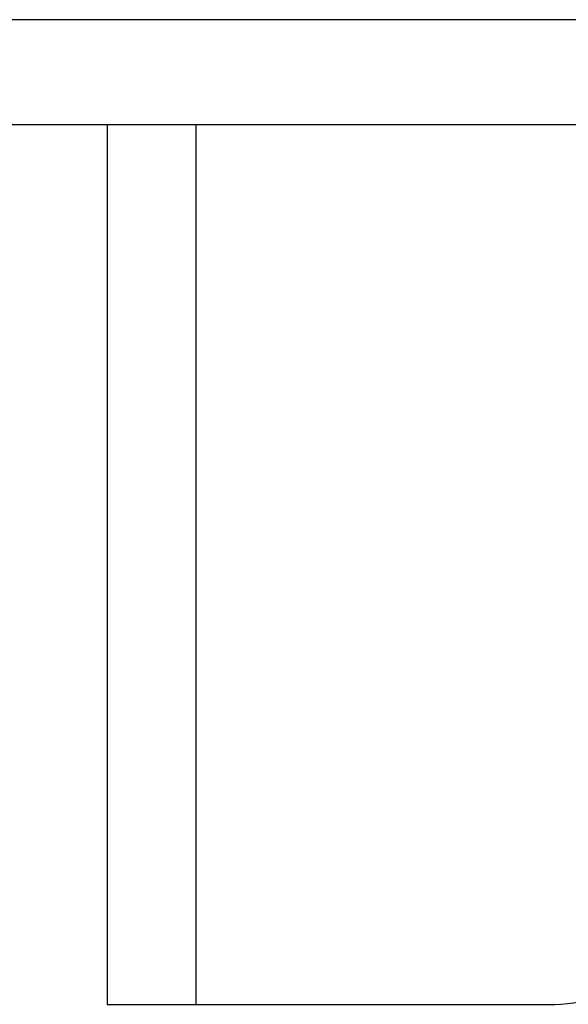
# Model space of a CAD drawing. Header units: inches. Extents: x 48.1 to 120.1, y 31.5 to 55.7.
# Tile 16 of 85: x 67.956 to 68.569, y 34.826 to 35.926. Entities that reach past the tile are written whole.
import ezdxf

# ---------------------------------------------------------------- set-up
doc = ezdxf.new("R2010")
doc.units = ezdxf.units.IN
doc.header["$MEASUREMENT"] = 0
doc.layers.add('Visible Edges(ANSI)', color=7, linetype='Continuous', lineweight=25)
doc.layers.add('Visible Tangent Edges(ANSI)', color=7, linetype='Continuous', lineweight=25)

msp = doc.modelspace()

# ---------------------------------------------------------------- linework, layer by layer
at = {"layer": 'Visible Edges(ANSI)'}
for p, q in [((118.5538, 35.8085), (64.5538, 35.8085)), ((68.0538, 35.8085), (68.0538, 34.826)), ((68.0538, 34.826), (68.1528, 34.826)), ((68.1528, 34.826), (68.5538, 34.826))]:
    msp.add_line(p, q, dxfattribs=at)
msp.add_arc((68.5538, 34.951), 0.125, 270, 320.6904, dxfattribs=at)
at = {"layer": 'Visible Tangent Edges(ANSI)'}
for p, q in [((118.5538, 35.9258), (64.5538, 35.9258)), ((68.1528, 35.8085), (68.1528, 34.826))]:
    msp.add_line(p, q, dxfattribs=at)

doc.saveas('drawing.dxf')
